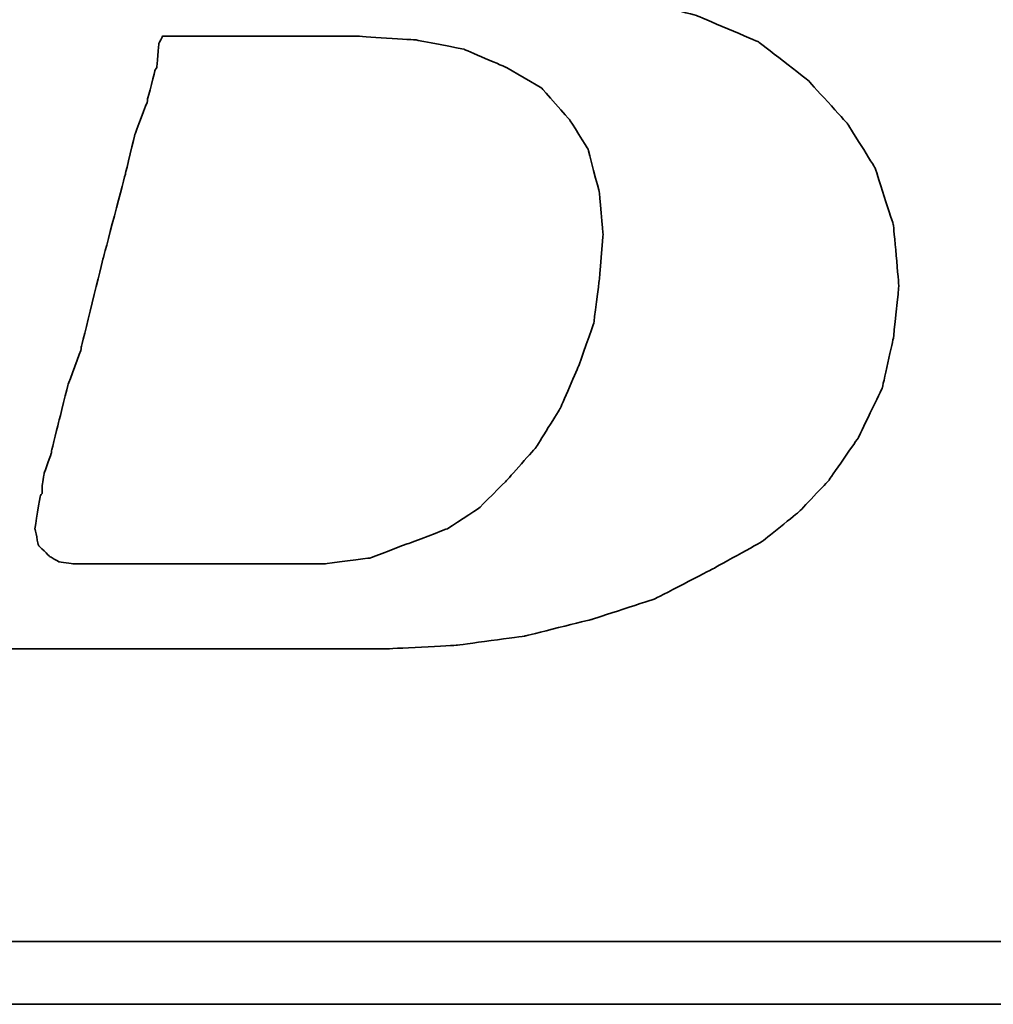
# Model space of a CAD drawing. Header units: millimetres. Extents: x -5 to 272, y 71 to 160.
# Tile 29 of 50: x 201.1 to 203.44, y 99.04 to 101.4. Entities that reach past the tile are written whole.
import ezdxf

# ---------------------------------------------------------------- set-up
doc = ezdxf.new("R2010")
doc.units = ezdxf.units.MM
doc.header["$LTSCALE"] = 0.15
doc.layers.add('DIM', color=4, linetype='CONTINUOUS')
doc.layers.add('layer 1', color=7, linetype='CONTINUOUS')

# ---------------------------------------------------------------- blocks, each defined once
blk = doc.blocks.new('TBI MOTION logo(完整正式版)')
at = {"layer": 'layer 1', "color": 22, "lineweight": 35}
for points, knots in [([(-64.65375, -6.86375), (-64.65375, -6.86375), (-64.84375, -7.29625), (-64.84375, -7.29625), (-64.84375, -7.29625), (-64.84375, -7.29625), (-64.86875, -7.34375), (-64.86875, -7.34375), (-64.86875, -7.34375), (-64.86875, -7.34375), (-64.86875, -7.36875), (-64.86875, -7.36875), (-64.86875, -7.36875), (-64.86875, -7.36875), (-65.15375, -7.65375), (-65.15375, -7.65375), (-65.15375, -7.65375), (-65.15375, -7.65375), (-65.17875, -7.65375), (-65.17875, -7.65375), (-65.17875, -7.65375), (-65.17875, -7.65375), (-65.20375, -7.67875), (-65.20375, -7.67875), (-65.20375, -7.67875), (-65.20375, -7.67875), (-65.58875, -7.87125), (-65.58875, -7.87125), (-65.58875, -7.87125), (-65.58875, -7.87125), (-65.63375, -7.87125), (-65.63375, -7.87125), (-65.63375, -7.87125), (-65.63375, -7.87125), (-65.65875, -7.89375), (-65.65875, -7.89375), (-65.65875, -7.89375), (-65.65875, -7.89375), (-66.09375, -7.94375), (-66.09375, -7.94375), (-66.09375, -7.94375), (-66.09375, -7.94375), (-66.11375, -7.94375), (-66.11375, -7.94375), (-66.11375, -7.94375), (-66.11375, -7.94375), (-66.16375, -7.94375), (-66.16375, -7.94375), (-66.16375, -7.94375), (-66.16375, -7.94375), (-66.30875, -7.94375), (-66.30875, -7.94375), (-66.30875, -7.94375), (-66.30875, -7.94375), (-66.69375, -7.94375), (-66.69375, -7.94375), (-66.69375, -7.94375), (-66.69375, -7.94375), (-67.07375, -7.94375), (-67.07375, -7.94375), (-67.07375, -7.94375), (-67.07375, -7.94375), (-67.12375, -7.94375), (-67.12375, -7.94375), (-67.12375, -7.94375), (-67.12375, -7.94375), (-67.12375, -7.96625), (-67.12375, -7.96625), (-67.12375, -7.96625), (-67.12375, -7.96625), (-67.14875, -7.99125), (-67.14875, -7.99125), (-67.14875, -7.99125), (-67.14875, -7.99125), (-67.24375, -8.34875), (-67.24375, -8.34875), (-67.24375, -8.34875), (-67.24375, -8.34875), (-67.31375, -8.68625), (-67.31375, -8.68625), (-67.31375, -8.68625), (-67.31375, -8.68625), (-67.26875, -8.68625), (-67.26875, -8.68625), (-67.26875, -8.68625), (-67.26875, -8.68625), (-67.07375, -8.68625), (-67.07375, -8.68625), (-67.07375, -8.68625), (-67.07375, -8.68625), (-66.54875, -8.68625), (-66.54875, -8.68625), (-66.54875, -8.68625), (-66.54875, -8.68625), (-65.82625, -8.68625), (-65.82625, -8.68625), (-65.82625, -8.68625), (-65.82625, -8.68625), (-65.01375, -8.68625), (-65.01375, -8.68625), (-65.01375, -8.68625), (-65.01375, -8.68625), (-64.05375, -8.68625), (-64.05375, -8.68625), (-64.05375, -8.68625), (-64.05375, -8.68625), (-62.08375, -8.68625), (-62.08375, -8.68625), (-62.08375, -8.68625), (-62.08375, -8.68625), (-60.06875, -8.68625), (-60.06875, -8.68625), (-60.06875, -8.68625), (-60.06875, -8.68625), (-59.10875, -8.68625), (-59.10875, -8.68625), (-59.10875, -8.68625), (-59.10875, -8.68625), (-58.29375, -8.68625), (-58.29375, -8.68625), (-58.29375, -8.68625), (-58.29375, -8.68625), (-57.57375, -8.68625), (-57.57375, -8.68625), (-57.57375, -8.68625), (-57.57375, -8.68625), (-57.04875, -8.68625), (-57.04875, -8.68625), (-57.04875, -8.68625), (-57.04875, -8.68625), (-56.85375, -8.68625), (-56.85375, -8.68625), (-56.85375, -8.68625), (-56.85375, -8.68625), (-56.70875, -8.68625), (-56.70875, -8.68625), (-56.70875, -8.68625), (-56.70875, -8.68625), (-56.61375, -8.68625), (-56.61375, -8.68625), (-56.61375, -8.68625), (-56.61375, -8.68625), (-56.56875, -8.68625), (-56.56875, -8.68625), (-56.56875, -8.68625), (-56.56875, -8.68625), (-55.65375, -8.63875), (-55.65375, -8.63875), (-55.65375, -8.63875), (-55.65375, -8.63875), (-54.76875, -8.51875), (-54.76875, -8.51875), (-54.76875, -8.51875), (-54.76875, -8.51875), (-53.90375, -8.30375), (-53.90375, -8.30375), (-53.90375, -8.30375), (-53.90375, -8.30375), (-53.08875, -8.03875), (-53.08875, -8.03875), (-53.08875, -8.03875), (-53.08875, -8.03875), (-52.34375, -7.65375), (-52.34375, -7.65375), (-52.34375, -7.65375), (-52.34375, -7.65375), (-51.69875, -7.29625), (-51.69875, -7.29625), (-51.69875, -7.29625), (-51.69875, -7.29625), (-51.21875, -6.91125), (-51.21875, -6.91125), (-51.21875, -6.91125), (-51.21875, -6.91125), (-50.83375, -6.50375), (-50.83375, -6.50375), (-50.83375, -6.50375), (-50.83375, -6.50375), (-50.44875, -5.94875), (-50.44875, -5.94875), (-50.44875, -5.94875), (-50.44875, -5.94875), (-50.13875, -5.30375), (-50.13875, -5.30375), (-50.13875, -5.30375), (-50.13875, -5.30375), (-49.99375, -4.65375), (-49.99375, -4.65375), (-49.99375, -4.65375), (-49.99375, -4.65375), (-49.92375, -3.98375), (-49.92375, -3.98375), (-49.92375, -3.98375), (-49.92375, -3.98375), (-49.99375, -3.19374), (-49.99375, -3.19374), (-49.99375, -3.19374), (-49.99375, -3.19374), (-50.23374, -2.44874), (-50.23374, -2.44874), (-50.23374, -2.44874), (-50.23374, -2.44874), (-50.59375, -1.87374), (-50.59375, -1.87374), (-50.59375, -1.87374), (-50.59375, -1.87374), (-51.09875, -1.31874), (-51.09875, -1.31874), (-51.09875, -1.31874), (-51.09875, -1.31874), (-51.74375, -0.81875), (-51.74375, -0.81875), (-51.74375, -0.81875), (-51.74375, -0.81875), (-52.53875, -0.48125), (-52.53875, -0.48125), (-52.53875, -0.48125), (-52.53875, -0.48125), (-53.47375, -0.21875), (-53.47375, -0.21875), (-53.47375, -0.21875), (-53.47375, -0.21875), (-54.52875, -0.04874), (-54.52875, -0.04874), (-54.52875, -0.04874), (-54.52875, -0.04874), (-55.65375, 0.12125), (-55.65375, 0.12125), (-55.65375, 0.12125), (-55.65375, 0.12125), (-54.50375, 0.28624), (-54.50375, 0.28624), (-54.50375, 0.28624), (-54.50375, 0.28624), (-53.83375, 0.38124), (-53.83375, 0.38124), (-53.83375, 0.38124), (-53.83375, 0.38124), (-53.18375, 0.50125), (-53.18375, 0.50125), (-53.18375, 0.50125), (-53.18375, 0.50125), (-52.55875, 0.66874), (-52.55875, 0.66874), (-52.55875, 0.66874), (-52.55875, 0.66874), (-52.03375, 0.86124), (-52.03375, 0.86124), (-52.03375, 0.86124), (-52.03375, 0.86124), (-51.50374, 1.03124), (-51.50374, 1.03124), (-51.50374, 1.03124), (-51.50374, 1.03124), (-51.09875, 1.27125), (-51.09875, 1.27125), (-51.09875, 1.27125), (-51.09875, 1.27125), (-50.71375, 1.48624), (-50.71375, 1.48624), (-50.71375, 1.48624), (-50.71375, 1.48624), (-50.37625, 1.77625), (-50.37625, 1.77625), (-50.37625, 1.77625), (-50.37625, 1.77625), (-49.82375, 2.37625), (-49.82375, 2.37625), (-49.82375, 2.37625), (-49.82375, 2.37625), (-49.41875, 2.99625), (-49.41875, 2.99625), (-49.41875, 2.99625), (-49.41875, 2.99625), (-49.22375, 3.76625), (-49.22375, 3.76625), (-49.22375, 3.76625), (-49.22375, 3.76625), (-49.15375, 4.50874), (-49.15375, 4.50874), (-49.15375, 4.50874), (-49.15375, 4.50874), (-49.20375, 5.25125), (-49.20375, 5.25125), (-49.20375, 5.25125), (-49.20375, 5.25125), (-49.41875, 5.92625), (-49.41875, 5.92625), (-49.41875, 5.92625), (-49.41875, 5.92625), (-49.77875, 6.47625), (-49.77875, 6.47625), (-49.77875, 6.47625), (-49.77875, 6.47625), (-50.33125, 7.02624), (-50.33125, 7.02624), (-50.33125, 7.02624), (-50.33125, 7.02624), (-51.00125, 7.43625), (-51.00125, 7.43625), (-51.00125, 7.43625), (-51.00125, 7.43625), (-51.79375, 7.72625), (-51.79375, 7.72625), (-51.79375, 7.72625), (-51.79375, 7.72625), (-52.72875, 7.89124), (-52.72875, 7.89124), (-52.72875, 7.89124), (-52.72875, 7.89124), (-53.83375, 7.98625), (-53.83375, 7.98625), (-53.83375, 7.98625), (-53.83375, 7.98625), (-53.92875, 7.98625), (-53.92875, 7.98625), (-53.92875, 7.98625), (-53.92875, 7.98625), (-54.26375, 7.98625), (-54.26375, 7.98625), (-54.26375, 7.98625), (-54.26375, 7.98625), (-54.74375, 7.98625), (-54.74375, 7.98625), (-54.74375, 7.98625), (-54.74375, 7.98625), (-55.36875, 7.98625), (-55.36875, 7.98625), (-55.36875, 7.98625), (-55.36875, 7.98625), (-56.13375, 7.98625), (-56.13375, 7.98625), (-56.13375, 7.98625), (-56.13375, 7.98625), (-56.94875, 7.98625), (-56.94875, 7.98625), (-56.94875, 7.98625), (-56.94875, 7.98625), (-58.77625, 7.98625), (-58.77625, 7.98625), (-58.77625, 7.98625), (-58.77625, 7.98625), (-60.59875, 7.98625), (-60.59875, 7.98625), (-60.59875, 7.98625), (-60.59875, 7.98625), (-61.41375, 7.98625), (-61.41375, 7.98625), (-61.41375, 7.98625), (-61.41375, 7.98625), (-62.17875, 7.98625), (-62.17875, 7.98625), (-62.17875, 7.98625), (-62.17875, 7.98625), (-62.80375, 7.98625), (-62.80375, 7.98625), (-62.80375, 7.98625), (-62.80375, 7.98625), (-63.30625, 7.98625), (-63.30625, 7.98625), (-63.30625, 7.98625), (-63.30625, 7.98625), (-63.57375, 7.98625), (-63.57375, 7.98625), (-63.57375, 7.98625), (-63.57375, 7.98625), (-63.57375, 7.96375), (-63.57375, 7.96375), (-63.57375, 7.96375), (-63.57375, 7.96375), (-63.59875, 7.94125), (-63.59875, 7.94125), (-63.59875, 7.94125), (-63.59875, 7.94125), (-63.69375, 7.55625), (-63.69375, 7.55625), (-63.69375, 7.55625), (-63.69375, 7.55625), (-63.76375, 7.24624), (-63.76375, 7.24624), (-63.76375, 7.24624), (-63.76375, 7.24624), (-63.23875, 7.24624), (-63.23875, 7.24624), (-63.23875, 7.24624), (-63.23875, 7.24624), (-62.75875, 7.24624), (-62.75875, 7.24624), (-62.75875, 7.24624), (-62.75875, 7.24624), (-62.61125, 7.24624), (-62.61125, 7.24624), (-62.61125, 7.24624), (-62.61125, 7.24624), (-62.56625, 7.24624), (-62.56625, 7.24624), (-62.56625, 7.24624), (-62.56625, 7.24624), (-62.22875, 7.24624), (-62.22875, 7.24624), (-62.22875, 7.24624), (-62.22875, 7.24624), (-62.20375, 7.24624), (-62.20375, 7.24624), (-62.20375, 7.24624), (-62.20375, 7.24624), (-62.17875, 7.21875), (-62.17875, 7.21875), (-62.17875, 7.21875), (-62.17875, 7.21875), (-61.96375, 7.17125), (-61.96375, 7.17125), (-61.96375, 7.17125), (-61.96375, 7.17125), (-61.72375, 7.12624), (-61.72375, 7.12624), (-61.72375, 7.12624), (-61.72375, 7.12624), (-61.70375, 7.12624), (-61.70375, 7.12624), (-61.70375, 7.12624), (-61.70375, 7.12624), (-61.55875, 7.07624), (-61.55875, 7.07624), (-61.55875, 7.07624), (-61.55875, 7.07624), (-61.50875, 7.07624), (-61.50875, 7.07624), (-61.50875, 7.07624), (-61.50875, 7.07624), (-61.48375, 7.02624), (-61.48375, 7.02624), (-61.48375, 7.02624), (-61.48375, 7.02624), (-61.31875, 6.83375), (-61.31875, 6.83375), (-61.31875, 6.83375), (-61.31875, 6.83375), (-61.29375, 6.81125), (-61.29375, 6.81125), (-61.29375, 6.81125), (-61.29375, 6.81125), (-61.29375, 6.78625), (-61.29375, 6.78625), (-61.29375, 6.78625), (-61.29375, 6.78625), (-61.19875, 6.50124), (-61.19875, 6.50124), (-61.19875, 6.50124), (-61.19875, 6.50124), (-61.17375, 6.45124), (-61.17375, 6.45124), (-61.17375, 6.45124), (-61.17375, 6.45124), (-61.19875, 6.40625), (-61.19875, 6.40625), (-61.19875, 6.40625), (-61.19875, 6.40625), (-61.26875, 5.99624), (-61.26875, 5.99624), (-61.26875, 5.99624), (-61.26875, 5.99624), (-61.26875, 5.85125), (-61.26875, 5.85125), (-61.26875, 5.85125), (-61.26875, 5.85125), (-61.26875, 5.82625), (-61.26875, 5.82625), (-61.26875, 5.82625), (-61.26875, 5.82625), (-61.29375, 5.80625), (-61.29375, 5.80625), (-61.29375, 5.80625), (-61.29375, 5.80625), (-61.34125, 5.66125), (-61.34125, 5.66125), (-61.34125, 5.66125), (-61.34125, 5.66125), (-61.41375, 5.44625), (-61.41375, 5.44625), (-61.41375, 5.44625), (-61.41375, 5.44625), (-61.48375, 5.15625), (-61.48375, 5.15625), (-61.48375, 5.15625), (-61.48375, 5.15625), (-61.58375, 4.82124), (-61.58375, 4.82124), (-61.58375, 4.82124), (-61.58375, 4.82124), (-61.79875, 4.00375), (-61.79875, 4.00375), (-61.79875, 4.00375), (-61.79875, 4.00375), (-62.05875, 2.99625), (-62.05875, 2.99625), (-62.05875, 2.99625), (-62.05875, 2.99625), (-62.34875, 1.91625), (-62.34875, 1.91625), (-62.34875, 1.91625), (-62.34875, 1.91625), (-62.97375, -0.41124), (-62.97375, -0.41124), (-62.97375, -0.41124), (-62.97375, -0.41124), (-63.59875, -2.75875), (-63.59875, -2.75875), (-63.59875, -2.75875), (-63.59875, -2.75875), (-63.88375, -3.86374), (-63.88375, -3.86374), (-63.88375, -3.86374), (-63.88375, -3.86374), (-64.14875, -4.82374), (-64.14875, -4.82374), (-64.14875, -4.82374), (-64.14875, -4.82374), (-64.36375, -5.64125), (-64.36375, -5.64125), (-64.36375, -5.64125), (-64.36375, -5.64125), (-64.43625, -5.97625), (-64.43625, -5.97625), (-64.43625, -5.97625), (-64.43625, -5.97625), (-64.50875, -6.28625), (-64.50875, -6.28625), (-64.50875, -6.28625), (-64.50875, -6.28625), (-64.50875, -6.30875), (-64.50875, -6.30875), (-64.50875, -6.30875), (-64.50875, -6.30875), (-64.57875, -6.50375), (-64.57875, -6.50375), (-64.57875, -6.50375), (-64.57875, -6.50375), (-64.62875, -6.69625), (-64.62875, -6.69625), (-64.62875, -6.69625), (-64.62875, -6.69625), (-64.62875, -6.76875), (-64.62875, -6.76875), (-64.62875, -6.76875), (-64.62875, -6.76875), (-64.62875, -6.81375), (-64.62875, -6.81375), (-64.62875, -6.81375), (-64.62875, -6.81375), (-64.62875, -6.83875), (-64.62875, -6.83875), (-64.62875, -6.83875), (-64.62875, -6.83875), (-64.65375, -6.86375), (-64.65375, -6.86375)], [0, 0, 0, 0, 0.00719424, 0.00719424, 0.00719424, 0.00719425, 0.01438849, 0.01438849, 0.01438849, 0.0143885, 0.02158273, 0.02158273, 0.02158273, 0.02158274, 0.02877698, 0.02877698, 0.02877698, 0.02877699, 0.03597122, 0.03597122, 0.03597122, 0.03597123, 0.04316547, 0.04316547, 0.04316547, 0.04316548, 0.05035971, 0.05035971, 0.05035971, 0.05035972, 0.05755396, 0.05755396, 0.05755396, 0.05755397, 0.0647482, 0.0647482, 0.0647482, 0.06474821, 0.07194245, 0.07194245, 0.07194245, 0.07194246, 0.07913669, 0.07913669, 0.07913669, 0.0791367, 0.08633094, 0.08633094, 0.08633094, 0.08633095, 0.09352518, 0.09352518, 0.09352518, 0.09352519, 0.10071942, 0.10071942, 0.10071942, 0.10071943, 0.10791367, 0.10791367, 0.10791367, 0.10791368, 0.11510791, 0.11510791, 0.11510791, 0.11510792, 0.12230216, 0.12230216, 0.12230216, 0.12230217, 0.1294964, 0.1294964, 0.1294964, 0.12949641, 0.13669065, 0.13669065, 0.13669065, 0.13669066, 0.14388489, 0.14388489, 0.14388489, 0.1438849, 0.15107914, 0.15107914, 0.15107914, 0.15107915, 0.15827338, 0.15827338, 0.15827338, 0.15827339, 0.16546763, 0.16546763, 0.16546763, 0.16546764, 0.17266187, 0.17266187, 0.17266187, 0.17266188, 0.17985612, 0.17985612, 0.17985612, 0.17985613, 0.18705036, 0.18705036, 0.18705036, 0.18705037, 0.1942446, 0.1942446, 0.1942446, 0.19424461, 0.20143885, 0.20143885, 0.20143885, 0.20143886, 0.20863309, 0.20863309, 0.20863309, 0.2086331, 0.21582734, 0.21582734, 0.21582734, 0.21582735, 0.22302158, 0.22302158, 0.22302158, 0.22302159, 0.23021583, 0.23021583, 0.23021583, 0.23021584, 0.23741007, 0.23741007, 0.23741007, 0.23741008, 0.24460432, 0.24460432, 0.24460432, 0.24460433, 0.25179856, 0.25179856, 0.25179856, 0.25179857, 0.25899281, 0.25899281, 0.25899281, 0.25899282, 0.26618705, 0.26618705, 0.26618705, 0.26618706, 0.27338129, 0.27338129, 0.27338129, 0.2733813, 0.28057554, 0.28057554, 0.28057554, 0.28057555, 0.28776978, 0.28776978, 0.28776978, 0.28776979, 0.29496403, 0.29496403, 0.29496403, 0.29496404, 0.30215827, 0.30215827, 0.30215827, 0.30215828, 0.30935252, 0.30935252, 0.30935252, 0.30935253, 0.31654676, 0.31654676, 0.31654676, 0.31654677, 0.32374101, 0.32374101, 0.32374101, 0.32374102, 0.33093525, 0.33093525, 0.33093525, 0.33093526, 0.3381295, 0.3381295, 0.3381295, 0.33812951, 0.34532374, 0.34532374, 0.34532374, 0.34532375, 0.35251799, 0.35251799, 0.35251799, 0.352518, 0.35971223, 0.35971223, 0.35971223, 0.35971224, 0.36690647, 0.36690647, 0.36690647, 0.36690648, 0.37410072, 0.37410072, 0.37410072, 0.37410073, 0.38129496, 0.38129496, 0.38129496, 0.38129497, 0.38848921, 0.38848921, 0.38848921, 0.38848922, 0.39568345, 0.39568345, 0.39568345, 0.39568346, 0.4028777, 0.4028777, 0.4028777, 0.40287771, 0.41007194, 0.41007194, 0.41007194, 0.41007195, 0.41726619, 0.41726619, 0.41726619, 0.4172662, 0.42446043, 0.42446043, 0.42446043, 0.42446044, 0.43165468, 0.43165468, 0.43165468, 0.43165469, 0.43884892, 0.43884892, 0.43884892, 0.43884893, 0.44604317, 0.44604317, 0.44604317, 0.44604318, 0.45323741, 0.45323741, 0.45323741, 0.45323742, 0.46043165, 0.46043165, 0.46043165, 0.46043166, 0.4676259, 0.4676259, 0.4676259, 0.46762591, 0.47482014, 0.47482014, 0.47482014, 0.47482015, 0.48201439, 0.48201439, 0.48201439, 0.4820144, 0.48920863, 0.48920863, 0.48920863, 0.48920864, 0.49640288, 0.49640288, 0.49640288, 0.49640289, 0.50359712, 0.50359712, 0.50359712, 0.50359713, 0.51079137, 0.51079137, 0.51079137, 0.51079138, 0.51798561, 0.51798561, 0.51798561, 0.51798562, 0.52517986, 0.52517986, 0.52517986, 0.52517987, 0.5323741, 0.5323741, 0.5323741, 0.53237411, 0.53956835, 0.53956835, 0.53956835, 0.53956836, 0.54676259, 0.54676259, 0.54676259, 0.5467626, 0.55395683, 0.55395683, 0.55395683, 0.55395684, 0.56115108, 0.56115108, 0.56115108, 0.56115109, 0.56834532, 0.56834532, 0.56834532, 0.56834533, 0.57553957, 0.57553957, 0.57553957, 0.57553958, 0.58273381, 0.58273381, 0.58273381, 0.58273382, 0.58992806, 0.58992806, 0.58992806, 0.58992807, 0.5971223, 0.5971223, 0.5971223, 0.59712231, 0.60431655, 0.60431655, 0.60431655, 0.60431656, 0.61151079, 0.61151079, 0.61151079, 0.6115108, 0.61870504, 0.61870504, 0.61870504, 0.61870505, 0.62589928, 0.62589928, 0.62589928, 0.62589929, 0.63309353, 0.63309353, 0.63309353, 0.63309354, 0.64028777, 0.64028777, 0.64028777, 0.64028778, 0.64748201, 0.64748201, 0.64748201, 0.64748202, 0.65467626, 0.65467626, 0.65467626, 0.65467627, 0.6618705, 0.6618705, 0.6618705, 0.66187051, 0.66906475, 0.66906475, 0.66906475, 0.66906476, 0.67625899, 0.67625899, 0.67625899, 0.676259, 0.68345324, 0.68345324, 0.68345324, 0.68345325, 0.69064748, 0.69064748, 0.69064748, 0.69064749, 0.69784173, 0.69784173, 0.69784173, 0.69784174, 0.70503597, 0.70503597, 0.70503597, 0.70503598, 0.71223022, 0.71223022, 0.71223022, 0.71223023, 0.71942446, 0.71942446, 0.71942446, 0.71942447, 0.72661871, 0.72661871, 0.72661871, 0.72661872, 0.73381295, 0.73381295, 0.73381295, 0.73381296, 0.74100719, 0.74100719, 0.74100719, 0.7410072, 0.74820144, 0.74820144, 0.74820144, 0.74820145, 0.75539568, 0.75539568, 0.75539568, 0.75539569, 0.76258993, 0.76258993, 0.76258993, 0.76258994, 0.76978417, 0.76978417, 0.76978417, 0.76978418, 0.77697842, 0.77697842, 0.77697842, 0.77697843, 0.78417266, 0.78417266, 0.78417266, 0.78417267, 0.79136691, 0.79136691, 0.79136691, 0.79136692, 0.79856115, 0.79856115, 0.79856115, 0.79856116, 0.8057554, 0.8057554, 0.8057554, 0.80575541, 0.81294964, 0.81294964, 0.81294964, 0.81294965, 0.82014388, 0.82014388, 0.82014388, 0.82014389, 0.82733813, 0.82733813, 0.82733813, 0.82733814, 0.83453237, 0.83453237, 0.83453237, 0.83453238, 0.84172662, 0.84172662, 0.84172662, 0.84172663, 0.84892086, 0.84892086, 0.84892086, 0.84892087, 0.85611511, 0.85611511, 0.85611511, 0.85611512, 0.86330935, 0.86330935, 0.86330935, 0.86330936, 0.8705036, 0.8705036, 0.8705036, 0.87050361, 0.87769784, 0.87769784, 0.87769784, 0.87769785, 0.88489209, 0.88489209, 0.88489209, 0.8848921, 0.89208633, 0.89208633, 0.89208633, 0.89208634, 0.89928058, 0.89928058, 0.89928058, 0.89928059, 0.90647482, 0.90647482, 0.90647482, 0.90647483, 0.91366906, 0.91366906, 0.91366906, 0.91366907, 0.92086331, 0.92086331, 0.92086331, 0.92086332, 0.92805755, 0.92805755, 0.92805755, 0.92805756, 0.9352518, 0.9352518, 0.9352518, 0.93525181, 0.94244604, 0.94244604, 0.94244604, 0.94244605, 0.94964029, 0.94964029, 0.94964029, 0.9496403, 0.95683453, 0.95683453, 0.95683453, 0.95683454, 0.96402878, 0.96402878, 0.96402878, 0.96402879, 0.97122302, 0.97122302, 0.97122302, 0.97122303, 0.97841727, 0.97841727, 0.97841727, 0.97841728, 0.98561151, 0.98561151, 0.98561151, 0.98561152, 0.99280576, 0.99280576, 0.99280576, 0.99280577, 1, 1, 1, 1]), ([(-61.03125, -6.57375), (-61.03125, -6.57375), (-61.03125, -6.67125), (-61.03125, -6.67125), (-61.03125, -6.67125), (-61.03125, -6.67125), (-61.05375, -6.69625), (-61.05375, -6.69625), (-61.05375, -6.69625), (-61.05375, -6.69625), (-61.12375, -7.12875), (-61.12375, -7.12875), (-61.12375, -7.12875), (-61.12375, -7.12875), (-61.07875, -7.34375), (-61.07875, -7.34375), (-61.07875, -7.34375), (-61.07875, -7.34375), (-60.93375, -7.48875), (-60.93375, -7.48875), (-60.93375, -7.48875), (-60.93375, -7.48875), (-60.81375, -7.55625), (-60.81375, -7.55625), (-60.81375, -7.55625), (-60.81375, -7.55625), (-60.62375, -7.58375), (-60.62375, -7.58375), (-60.62375, -7.58375), (-60.62375, -7.58375), (-60.30875, -7.58375), (-60.30875, -7.58375), (-60.30875, -7.58375), (-60.30875, -7.58375), (-59.97375, -7.58375), (-59.97375, -7.58375), (-59.97375, -7.58375), (-59.97375, -7.58375), (-59.87875, -7.58375), (-59.87875, -7.58375), (-59.87875, -7.58375), (-59.87875, -7.58375), (-59.63625, -7.58375), (-59.63625, -7.58375), (-59.63625, -7.58375), (-59.63625, -7.58375), (-58.96875, -7.58375), (-58.96875, -7.58375), (-58.96875, -7.58375), (-58.96875, -7.58375), (-58.29375, -7.58375), (-58.29375, -7.58375), (-58.29375, -7.58375), (-58.29375, -7.58375), (-58.05375, -7.58375), (-58.05375, -7.58375), (-58.05375, -7.58375), (-58.05375, -7.58375), (-57.98375, -7.58375), (-57.98375, -7.58375), (-57.98375, -7.58375), (-57.98375, -7.58375), (-57.35875, -7.58375), (-57.35875, -7.58375), (-57.35875, -7.58375), (-57.35875, -7.58375), (-56.78375, -7.50875), (-56.78375, -7.50875), (-56.78375, -7.50875), (-56.78375, -7.50875), (-56.27875, -7.31875), (-56.27875, -7.31875), (-56.27875, -7.31875), (-56.27875, -7.31875), (-55.77375, -7.12875), (-55.77375, -7.12875), (-55.77375, -7.12875), (-55.77375, -7.12875), (-55.36875, -6.86375), (-55.36875, -6.86375), (-55.36875, -6.86375), (-55.36875, -6.86375), (-55.00875, -6.50375), (-55.00875, -6.50375), (-55.00875, -6.50375), (-55.00875, -6.50375), (-54.62375, -6.06875), (-54.62375, -6.06875), (-54.62375, -6.06875), (-54.62375, -6.06875), (-54.31375, -5.56875), (-54.31375, -5.56875), (-54.31375, -5.56875), (-54.31375, -5.56875), (-54.07375, -5.01625), (-54.07375, -5.01625), (-54.07375, -5.01625), (-54.07375, -5.01625), (-53.87875, -4.46374), (-53.87875, -4.46374), (-53.87875, -4.46374), (-53.87875, -4.46374), (-53.80875, -3.91375), (-53.80875, -3.91375), (-53.80875, -3.91375), (-53.80875, -3.91375), (-53.75875, -3.31375), (-53.75875, -3.31375), (-53.75875, -3.31375), (-53.75875, -3.31375), (-53.80875, -2.75875), (-53.80875, -2.75875), (-53.80875, -2.75875), (-53.80875, -2.75875), (-53.95375, -2.20875), (-53.95375, -2.20875), (-53.95375, -2.20875), (-53.95375, -2.20875), (-54.19375, -1.82625), (-54.19375, -1.82625), (-54.19375, -1.82625), (-54.19375, -1.82625), (-54.55375, -1.41875), (-54.55375, -1.41875), (-54.55375, -1.41875), (-54.55375, -1.41875), (-55.00875, -1.15125), (-55.00875, -1.15125), (-55.00875, -1.15125), (-55.00875, -1.15125), (-55.56125, -0.91375), (-55.56125, -0.91375), (-55.56125, -0.91375), (-55.56125, -0.91375), (-56.18125, -0.79375), (-56.18125, -0.79375), (-56.18125, -0.79375), (-56.18125, -0.79375), (-56.94875, -0.74374), (-56.94875, -0.74374), (-56.94875, -0.74374), (-56.94875, -0.74374), (-56.99875, -0.74374), (-56.99875, -0.74374), (-56.99875, -0.74374), (-56.99875, -0.74374), (-57.09375, -0.74374), (-57.09375, -0.74374), (-57.09375, -0.74374), (-57.09375, -0.74374), (-57.38375, -0.74374), (-57.38375, -0.74374), (-57.38375, -0.74374), (-57.38375, -0.74374), (-57.76875, -0.74374), (-57.76875, -0.74374), (-57.76875, -0.74374), (-57.76875, -0.74374), (-58.24625, -0.74374), (-58.24625, -0.74374), (-58.24625, -0.74374), (-58.24625, -0.74374), (-58.72875, -0.74374), (-58.72875, -0.74374), (-58.72875, -0.74374), (-58.72875, -0.74374), (-59.20875, -0.74374), (-59.20875, -0.74374), (-59.20875, -0.74374), (-59.20875, -0.74374), (-59.46875, -0.74374), (-59.46875, -0.74374), (-59.46875, -0.74374), (-59.46875, -0.74374), (-59.51625, -0.83875), (-59.51625, -0.83875), (-59.51625, -0.83875), (-59.51625, -0.83875), (-59.54375, -1.15125), (-59.54375, -1.15125), (-59.54375, -1.15125), (-59.54375, -1.15125), (-59.56375, -1.17874), (-59.56375, -1.17874), (-59.56375, -1.17874), (-59.56375, -1.17874), (-59.66375, -1.55875), (-59.66375, -1.55875), (-59.66375, -1.55875), (-59.66375, -1.55875), (-59.66375, -1.58375), (-59.66375, -1.58375), (-59.66375, -1.58375), (-59.66375, -1.58375), (-59.82875, -2.01874), (-59.82875, -2.01874), (-59.82875, -2.01874), (-59.82875, -2.01874), (-59.94875, -2.52125), (-59.94875, -2.52125), (-59.94875, -2.52125), (-59.94875, -2.52125), (-60.23875, -3.62375), (-60.23875, -3.62375), (-60.23875, -3.62375), (-60.23875, -3.62375), (-60.52375, -4.77624), (-60.52375, -4.77624), (-60.52375, -4.77624), (-60.52375, -4.77624), (-60.52375, -4.79874), (-60.52375, -4.79874), (-60.52375, -4.79874), (-60.52375, -4.79874), (-60.69125, -5.25375), (-60.69125, -5.25375), (-60.69125, -5.25375), (-60.69125, -5.25375), (-60.81375, -5.73625), (-60.81375, -5.73625), (-60.81375, -5.73625), (-60.81375, -5.73625), (-60.90875, -6.11875), (-60.90875, -6.11875), (-60.90875, -6.11875), (-60.90875, -6.11875), (-60.90875, -6.14375), (-60.90875, -6.14375), (-60.90875, -6.14375), (-60.90875, -6.14375), (-61.00375, -6.40875), (-61.00375, -6.40875), (-61.00375, -6.40875), (-61.00375, -6.40875), (-61.03125, -6.57375), (-61.03125, -6.57375)], [0, 0, 0, 0, 0.01694915, 0.01694915, 0.01694915, 0.01694916, 0.03389831, 0.03389831, 0.03389831, 0.03389832, 0.05084746, 0.05084746, 0.05084746, 0.05084747, 0.06779661, 0.06779661, 0.06779661, 0.06779662, 0.08474576, 0.08474576, 0.08474576, 0.08474577, 0.10169492, 0.10169492, 0.10169492, 0.10169493, 0.11864407, 0.11864407, 0.11864407, 0.11864408, 0.13559322, 0.13559322, 0.13559322, 0.13559323, 0.15254237, 0.15254237, 0.15254237, 0.15254238, 0.16949153, 0.16949153, 0.16949153, 0.16949154, 0.18644068, 0.18644068, 0.18644068, 0.18644069, 0.20338983, 0.20338983, 0.20338983, 0.20338984, 0.22033898, 0.22033898, 0.22033898, 0.22033899, 0.23728814, 0.23728814, 0.23728814, 0.23728815, 0.25423729, 0.25423729, 0.25423729, 0.2542373, 0.27118644, 0.27118644, 0.27118644, 0.27118645, 0.28813559, 0.28813559, 0.28813559, 0.2881356, 0.30508475, 0.30508475, 0.30508475, 0.30508476, 0.3220339, 0.3220339, 0.3220339, 0.32203391, 0.33898305, 0.33898305, 0.33898305, 0.33898306, 0.3559322, 0.3559322, 0.3559322, 0.35593221, 0.37288136, 0.37288136, 0.37288136, 0.37288137, 0.38983051, 0.38983051, 0.38983051, 0.38983052, 0.40677966, 0.40677966, 0.40677966, 0.40677967, 0.42372881, 0.42372881, 0.42372881, 0.42372882, 0.44067797, 0.44067797, 0.44067797, 0.44067798, 0.45762712, 0.45762712, 0.45762712, 0.45762713, 0.47457627, 0.47457627, 0.47457627, 0.47457628, 0.49152542, 0.49152542, 0.49152542, 0.49152543, 0.50847458, 0.50847458, 0.50847458, 0.50847459, 0.52542373, 0.52542373, 0.52542373, 0.52542374, 0.54237288, 0.54237288, 0.54237288, 0.54237289, 0.55932203, 0.55932203, 0.55932203, 0.55932204, 0.57627119, 0.57627119, 0.57627119, 0.5762712, 0.59322034, 0.59322034, 0.59322034, 0.59322035, 0.61016949, 0.61016949, 0.61016949, 0.6101695, 0.62711864, 0.62711864, 0.62711864, 0.62711865, 0.6440678, 0.6440678, 0.6440678, 0.64406781, 0.66101695, 0.66101695, 0.66101695, 0.66101696, 0.6779661, 0.6779661, 0.6779661, 0.67796611, 0.69491525, 0.69491525, 0.69491525, 0.69491526, 0.71186441, 0.71186441, 0.71186441, 0.71186442, 0.72881356, 0.72881356, 0.72881356, 0.72881357, 0.74576271, 0.74576271, 0.74576271, 0.74576272, 0.76271186, 0.76271186, 0.76271186, 0.76271187, 0.77966102, 0.77966102, 0.77966102, 0.77966103, 0.79661017, 0.79661017, 0.79661017, 0.79661018, 0.81355932, 0.81355932, 0.81355932, 0.81355933, 0.83050847, 0.83050847, 0.83050847, 0.83050848, 0.84745763, 0.84745763, 0.84745763, 0.84745764, 0.86440678, 0.86440678, 0.86440678, 0.86440679, 0.88135593, 0.88135593, 0.88135593, 0.88135594, 0.89830508, 0.89830508, 0.89830508, 0.89830509, 0.91525424, 0.91525424, 0.91525424, 0.91525425, 0.93220339, 0.93220339, 0.93220339, 0.9322034, 0.94915254, 0.94915254, 0.94915254, 0.94915255, 0.96610169, 0.96610169, 0.96610169, 0.9661017, 0.98305085, 0.98305085, 0.98305085, 0.98305086, 1, 1, 1, 1]), ([(75.90875, -9.47875), (75.90875, -9.47875), (75.90875, -12.28625), (75.90875, -12.28625), (75.90875, -12.28625), (75.90875, -12.28625), (75.90875, -12.47875), (75.90875, -12.47875), (75.90875, -12.47875), (75.90875, -12.47875), (75.71625, -12.47875), (75.71625, -12.47875), (75.71625, -12.47875), (75.71625, -12.47875), (-88.32875, -12.47875), (-88.32875, -12.47875), (-88.32875, -12.47875), (-88.32875, -12.47875), (-88.32875, -13.29375), (-88.32875, -13.29375), (-88.32875, -13.29375), (-88.32875, -13.29375), (82.89125, -13.29375), (82.89125, -13.29375), (82.89125, -13.29375), (82.89125, -13.29375), (75.90875, -9.47875), (75.90875, -9.47875)], [0, 0, 0, 0, 0.14285714, 0.14285714, 0.14285714, 0.14285715, 0.28571429, 0.28571429, 0.28571429, 0.2857143, 0.42857143, 0.42857143, 0.42857143, 0.42857144, 0.57142857, 0.57142857, 0.57142857, 0.57142858, 0.71428571, 0.71428571, 0.71428571, 0.71428572, 0.85714286, 0.85714286, 0.85714286, 0.85714287, 1, 1, 1, 1])]:
    blk.add_open_spline(points, degree=3, knots=knots, dxfattribs=at)

msp = doc.modelspace()

# ---------------------------------------------------------------- block references
at = {"layer": 'DIM', "color": 7, "xscale": 0.1852549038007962, "yscale": 0.1852549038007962, "zscale": 0.1852549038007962}
msp.add_blockref('TBI MOTION logo(完整正式版)', (212.4634, 101.5031), dxfattribs=at)

doc.saveas('drawing.dxf')
